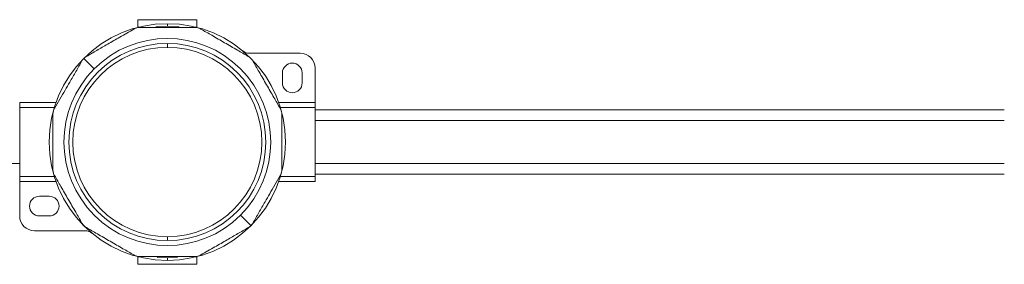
# Model space of a CAD drawing. Header units: millimetres. Extents: x -450 to 1926, y -64 to 425.
# Tile 13 of 41: x -118 to 82, y 375 to 425. Entities that reach past the tile are written whole.
import ezdxf

# ---------------------------------------------------------------- set-up
doc = ezdxf.new("R2010")
doc.units = ezdxf.units.MM
doc.linetypes.add('SLD-Solid', pattern=[0])

msp = doc.modelspace()

# ---------------------------------------------------------------- linework, layer by layer
at = {"color": 7, "linetype": 'SLD-Solid', "lineweight": 18}
for p, q in [((-94.19, 424.94), (-82.19, 424.94)), ((-94.19, 423.44), (-94.19, 424.94)), ((-88.19, 423.64), (-88.19, 424.14)), ((-82.19, 424.94), (-82.19, 423.44)), ((-93.94, 423.44), (-94.19, 423.44)), ((-94.19, 423.38), (-94.19, 423.44)), ((-90.56, 423.52), (-88.19, 423.64)), ((-85.81, 423.52), (-88.19, 423.64)), ((-82.19, 423.44), (-82.43, 423.44)), ((-82.19, 423.44), (-82.19, 423.38)), ((-88.19, 419.34), (-88.19, 420.14)), ((-71.57, 418.14), (-61.19, 418.14)), ((-103.03, 414.99), (-105.14, 417.1)), ((-64.81, 414.14), (-64.81, 412.14)), ((-60.81, 412.14), (-60.81, 414.14)), ((-58.19, 415.14), (-58.19, 408.14)), ((-118.19, 407.14), (-118.19, 408.14)), ((-110.81, 408.14), (-118.19, 408.14)), ((-58.19, 408.14), (-65.56, 408.14)), ((-58.19, 407.14), (-58.19, 408.14)), ((-111.14, 407.14), (-118.19, 407.14)), ((-118.19, 393.14), (-118.19, 407.14)), ((-58.19, 407.14), (-65.23, 407.14)), ((-58.19, 393.14), (-58.19, 407.14)), ((81.81, 406.64), (-58.19, 406.64)), ((81.81, 404.52), (-58.19, 404.52)), ((-118.19, 395.77), (-184.6, 395.77)), ((81.81, 395.77), (-58.19, 395.77)), ((-111.14, 393.14), (-118.19, 393.14)), ((-118.19, 392.14), (-118.19, 393.14)), ((-110.81, 392.14), (-118.19, 392.14)), ((-118.19, 385.14), (-118.19, 392.14)), ((-58.19, 392.14), (-65.56, 392.14)), ((-58.19, 393.14), (-65.23, 393.14)), ((-58.19, 393.64), (81.81, 393.64)), ((-58.19, 392.14), (-58.19, 393.14)), ((-112.19, 389.14), (-114.19, 389.14)), ((-114.19, 385.14), (-112.19, 385.14)), ((-73.34, 385.29), (-71.23, 383.18)), ((-104.8, 382.14), (-115.19, 382.14)), ((-88.19, 380.94), (-88.19, 380.14)), ((-94.19, 376.84), (-94.19, 376.9)), ((-94.19, 376.84), (-93.94, 376.84)), ((-94.19, 375.34), (-94.19, 376.84)), ((-88.19, 376.64), (-90.24, 376.73)), ((-88.19, 376.64), (-86.13, 376.73)), ((-88.19, 376.64), (-88.19, 376.14)), ((-82.43, 376.84), (-82.19, 376.84)), ((-82.19, 376.9), (-82.19, 376.84)), ((-82.19, 376.84), (-82.19, 375.34)), ((-82.19, 375.34), (-94.19, 375.34))]:
    msp.add_line(p, q, dxfattribs=at)
for centre, radius, start, end in [((-88.19, 400.14), 24, 90, 270), ((-88.19, 400.14), 24, 270, 90), ((-88.19, 400.14), 20, 90, 270), ((-88.19, 400.14), 21, 315, 135), ((-88.19, 400.14), 20, 270, 90), ((-88.19, 400.14), 19.2, 90, 270), ((-88.19, 400.14), 19.2, 270, 90), ((-71.57, 420.14), 2, 230.2849, 270), ((-61.19, 415.14), 3, 0, 90), ((-62.81, 414.14), 2, 0, 180), ((-88.19, 400.14), 21, 135, 315), ((-62.81, 412.14), 2, 180, 0), ((-114.19, 387.14), 2, 90, 270), ((-112.19, 387.14), 2, 270, 90), ((-115.19, 385.14), 3, 180, 270), ((-104.8, 380.14), 2, 50.2849, 90)]:
    msp.add_arc(centre, radius, start, end, dxfattribs=at)
for points, knots in [([(-104.63, 417.5), (-103.92, 417.9), (-102.51, 418.72), (-100.22, 420.04), (-97.69, 421.5), (-95.94, 422.51), (-95, 423.06)], [0, 0, 0, 0, 0.2237408, 0.4487787, 0.7017752, 1, 1, 1, 1]), ([(-93.75, 423.39), (-93.85, 423.39), (-94.07, 423.38), (-94.39, 423.31), (-94.71, 423.21), (-94.9, 423.11), (-95, 423.06)], [0, 0, 0, 0, 0.254496, 0.498106, 0.743497, 1, 1, 1, 1]), ([(-93.75, 423.39), (-92.93, 423.39), (-91.29, 423.39), (-88.65, 423.39), (-85.73, 423.39), (-83.71, 423.39), (-82.63, 423.39)], [0, 0, 0, 0, 0.224094, 0.44961, 0.702572, 1, 1, 1, 1]), ([(-81.38, 423.06), (-81.47, 423.11), (-81.66, 423.21), (-81.98, 423.31), (-82.3, 423.38), (-82.52, 423.39), (-82.63, 423.39)], [0, 0, 0, 0, 0.254496, 0.498106, 0.743497, 1, 1, 1, 1]), ([(-81.38, 423.06), (-80.64, 422.63), (-79.07, 421.72), (-76.57, 420.28), (-74.06, 418.83), (-72.48, 417.92), (-71.75, 417.5)], [0, 0, 0, 0, 0.23226, 0.499389, 0.766825, 1, 1, 1, 1]), ([(-111.1, 406.95), (-110.74, 407.58), (-110.04, 408.79), (-109, 410.59), (-107.92, 412.47), (-106.76, 414.47), (-105.95, 415.88), (-105.54, 416.58)], [0, 0, 0, 0, 0.199065, 0.386215, 0.551993, 0.777039, 1, 1, 1, 1]), ([(-105.14, 417.1), (-105.23, 417.01), (-105.38, 416.85), (-105.49, 416.67), (-105.54, 416.58)], [0, 0, 0, 0, 0.538734, 1, 1, 1, 1]), ([(-104.63, 417.5), (-104.73, 417.43), (-104.91, 417.32), (-105.08, 417.16), (-105.14, 417.1)], [0, 0, 0, 0, 0.58, 1, 1, 1, 1]), ([(-70.83, 416.58), (-70.89, 416.68), (-71, 416.86), (-71.23, 417.11), (-71.47, 417.33), (-71.65, 417.44), (-71.75, 417.5)], [0, 0, 0, 0, 0.258213, 0.505601, 0.747215, 1, 1, 1, 1]), ([(-70.83, 416.58), (-70.41, 415.85), (-69.5, 414.27), (-68.05, 411.77), (-66.61, 409.27), (-65.69, 407.69), (-65.27, 406.95)], [0, 0, 0, 0, 0.2325957, 0.4998156, 0.7671541, 1, 1, 1, 1]), ([(-111.1, 406.95), (-111.15, 406.86), (-111.25, 406.67), (-111.36, 406.35), (-111.42, 406.03), (-111.43, 405.81), (-111.44, 405.7)], [0, 0, 0, 0, 0.254496, 0.498106, 0.743497, 1, 1, 1, 1]), ([(-64.94, 405.7), (-64.94, 405.81), (-64.95, 406.03), (-65.02, 406.36), (-65.12, 406.67), (-65.22, 406.86), (-65.27, 406.95)], [0, 0, 0, 0, 0.2582, 0.505931, 0.747203, 1, 1, 1, 1]), ([(-111.44, 394.58), (-111.44, 395.43), (-111.44, 397.25), (-111.44, 400.14), (-111.44, 403.03), (-111.44, 404.86), (-111.44, 405.7)], [0, 0, 0, 0, 0.232928, 0.500242, 0.767487, 1, 1, 1, 1]), ([(-64.94, 405.7), (-64.94, 404.85), (-64.94, 403.03), (-64.94, 400.14), (-64.94, 397.25), (-64.94, 395.43), (-64.94, 394.58)], [0, 0, 0, 0, 0.232928, 0.500242, 0.767487, 1, 1, 1, 1]), ([(-111.44, 394.58), (-111.43, 394.47), (-111.42, 394.26), (-111.36, 393.93), (-111.25, 393.61), (-111.15, 393.43), (-111.1, 393.33)], [0, 0, 0, 0, 0.2582, 0.505931, 0.747203, 1, 1, 1, 1]), ([(-65.27, 393.33), (-65.22, 393.43), (-65.12, 393.62), (-65.02, 393.93), (-64.95, 394.26), (-64.94, 394.47), (-64.94, 394.58)], [0, 0, 0, 0, 0.254496, 0.498106, 0.743497, 1, 1, 1, 1]), ([(-105.54, 383.7), (-105.96, 384.44), (-106.87, 386.01), (-108.32, 388.52), (-109.77, 391.02), (-110.68, 392.6), (-111.1, 393.33)], [0, 0, 0, 0, 0.2325957, 0.4998156, 0.7671541, 1, 1, 1, 1]), ([(-65.27, 393.33), (-65.63, 392.71), (-66.33, 391.49), (-67.37, 389.7), (-68.45, 387.82), (-69.61, 385.82), (-70.42, 384.41), (-70.83, 383.7)], [0, 0, 0, 0, 0.1990652, 0.3862146, 0.551993, 0.7770387, 1, 1, 1, 1]), ([(-105.54, 383.7), (-105.48, 383.61), (-105.37, 383.43), (-105.14, 383.18), (-104.9, 382.96), (-104.72, 382.84), (-104.63, 382.79)], [0, 0, 0, 0, 0.2582132, 0.5056008, 0.7472154, 1, 1, 1, 1]), ([(-95, 377.23), (-95.73, 377.65), (-97.3, 378.56), (-99.81, 380), (-102.31, 381.45), (-103.89, 382.36), (-104.63, 382.79)], [0, 0, 0, 0, 0.23226, 0.499389, 0.766825, 1, 1, 1, 1]), ([(-71.75, 382.79), (-72.45, 382.38), (-73.87, 381.56), (-76.15, 380.24), (-78.68, 378.78), (-80.43, 377.77), (-81.38, 377.23)], [0, 0, 0, 0, 0.2237408, 0.4487787, 0.7017752, 1, 1, 1, 1]), ([(-71.75, 382.79), (-71.64, 382.85), (-71.46, 382.97), (-71.3, 383.12), (-71.23, 383.18)], [0, 0, 0, 0, 0.58, 1, 1, 1, 1]), ([(-71.23, 383.18), (-71.15, 383.27), (-70.99, 383.44), (-70.88, 383.62), (-70.83, 383.7)], [0, 0, 0, 0, 0.538734, 1, 1, 1, 1]), ([(-95, 377.23), (-94.9, 377.18), (-94.71, 377.08), (-94.4, 376.97), (-94.07, 376.9), (-93.86, 376.9), (-93.75, 376.89)], [0, 0, 0, 0, 0.254496, 0.498106, 0.743497, 1, 1, 1, 1]), ([(-82.63, 376.89), (-83.44, 376.89), (-85.08, 376.89), (-87.72, 376.89), (-90.64, 376.89), (-92.66, 376.89), (-93.75, 376.89)], [0, 0, 0, 0, 0.224094, 0.44961, 0.702572, 1, 1, 1, 1]), ([(-82.63, 376.89), (-82.52, 376.9), (-82.3, 376.9), (-81.98, 376.97), (-81.66, 377.08), (-81.47, 377.18), (-81.38, 377.23)], [0, 0, 0, 0, 0.2544964, 0.4981059, 0.7434973, 1, 1, 1, 1])]:
    msp.add_open_spline(points, degree=3, knots=knots, dxfattribs=at)

doc.saveas('drawing.dxf')
